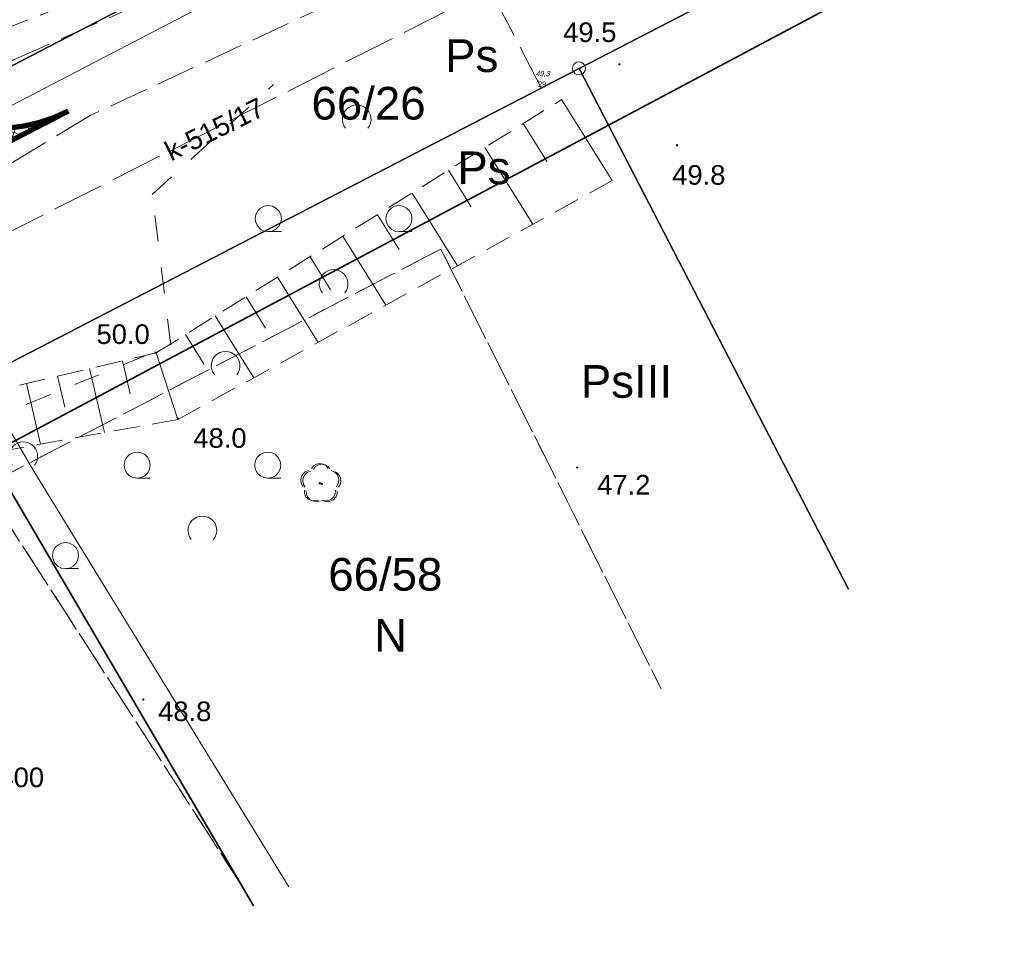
# Model space of a CAD drawing. Header units: metres. Extents: x 0 to 5465380, y 0 to 5925815.
# Tile 17 of 141: x 5463903 to 5463941, y 5925395 to 5925430. Entities that reach past the tile are written whole.
import ezdxf
from ezdxf.enums import TextEntityAlignment as Align

# ---------------------------------------------------------------- set-up
doc = ezdxf.new("R2010")
doc.units = ezdxf.units.M
for name, pattern in [('HIDDEN', [0.375, 0.25, -0.125]), ('PRZER1-1', [2, 1, -1]), ('PRZER2-1', [3, 2, -1]), ('PRZER3-1', [4, 3, -1]), ('PRZER4-1', [5, 4, -1])]:
    doc.linetypes.add(name, pattern=pattern)
for name, color, linetype, lineweight in [('! DB - Krawężnik kamienny 15x30 obniżony do 3cm', 5, 'HIDDEN', 30), ('! DB - Nawierzchnia zjazdów', 6, 'Continuous', 30), ('$DR - zał. droga', 7, 'Continuous', 13), ('$DR - zał. mapa', 250, 'Continuous', 0)]:
    doc.layers.add(name, color=color, linetype=linetype, lineweight=lineweight)
for name, color, linetype in [('$DR - wymiary', 7, 'Continuous'), ('Punkty', 7, 'Continuous'), ('Rzedne', 7, 'Continuous'), ('Teksty', 7, 'Continuous')]:
    doc.layers.add(name, color=color, linetype=linetype)
for name, color, linetype, lineweight, true_color in [('CC_Drzewa', 7, 'Continuous', 18, 0x008000), ('CC_Jezdnia', 7, 'PRZER3-1', 18, 0x0a0909), ('CC_Kanalizacja', 7, 'Continuous', 18, 0x803300), ('CC_Punkt wysokościowy', 7, 'Continuous', 18, 0x0a0909), ('CC_Siatka krzyży', 7, 'Continuous', 18, 0x0a0909), ('CC_Skarpa', 7, 'PRZER2-1', 18, 0x0a0909), ('EGBD03', 7, 'Continuous', 18, 0x008000), ('EGBD03_O', 7, 'Continuous', 18, 0x008000), ('EGBK02', 7, 'PRZER3-1', 18, 0x008000), ('EGBK02_O', 7, 'PRZER3-1', 18, 0x008000), ('EGBP04', 7, 'Continuous', 18, 0x008000), ('EGBU01', 7, 'PRZER1-1', 18, 0x008000), ('EGBU01_O', 7, 'PRZER1-1', 18, 0x008000), ('GSSLZD', 7, 'Continuous', 18, 0x0a0909), ('ZUD_515_2017_k', 7, 'PRZER4-1', 18, 0x803300)]:
    doc.layers.add(name, color=color, linetype=linetype, lineweight=lineweight, true_color=true_color)
doc.styles.add('Arial', font='arial.ttf')
doc.styles.add('ARIAL 2', font='ARIALN.TTF')
doc.styles.add('GEO-INFO', font='arial.ttf')
doc.styles.get("Standard").update_dxf_attribs({"font": 'arial.ttf'})
doc.dimstyles.new('LINIOWY', dxfattribs={"dimtxt": 0.7, "dimasz": 0.3, "dimexe": 0.3, "dimexo": 0, "dimgap": 0.2, "dimtad": 1, "dimzin": 9, "dimdsep": 46, "dimtxsty": 'ARIAL 2', "dimblk": 'OBLIQUE', "dimcen": 0, "dimdle": 0.2, "dimclrd": 7, "dimclre": 7, "dimclrt": 1, "dimadec": 0, "dimazin": 0, "dimtfac": 1, "dimtofl": 0, "dimtmove": 1, "dimatfit": 3, "dimldrblk": 'OBLIQUE', "dimfxl": 0.3, "dimfxlon": 1, "dimtolj": 1, "dimtzin": 1, "dimarcsym": 0})

# ---------------------------------------------------------------- blocks, each defined once
blk = doc.blocks.new('EPPGS')
at = {"color": 0}
blk.add_lwpolyline([(0, 0.5), (0.154508, 0.475528), (0.293893, 0.404508), (0.404508, 0.293893), (0.475528, 0.154508), (0.5, 0), (0.475528, -0.154508), (0.404508, -0.293893), (0.293893, -0.404508), (0.154508, -0.475528), (0, -0.5), (-0.154508, -0.475528), (-0.293893, -0.404508), (-0.404508, -0.293893), (-0.475528, -0.154508), (-0.5, 0), (-0.475528, 0.154508), (-0.404508, 0.293893), (-0.293893, 0.404508), (-0.154508, 0.475528)], close=True, dxfattribs=at)
blk = doc.blocks.new('SPDLP')
blk.add_hatch(color=0).paths.add_polyline_path([(-0.09, 0), (-0.085595, -0.027812), (-0.072812, -0.052901), (-0.052901, -0.072812), (-0.027812, -0.085595), (0, -0.09), (0.027812, -0.085595), (0.052901, -0.072812), (0.072812, -0.052901), (0.085595, -0.027812), (0.09, 0), (0.085595, 0.027812), (0.072812, 0.052901), (0.052901, 0.072812), (0.027812, 0.085595), (0, 0.09), (-0.027812, 0.085595), (-0.052901, 0.072812), (-0.072812, 0.052901), (-0.085595, 0.027812)])
at = {"color": 0}
for points in [[(-1.292703, 0.137547), (-1.355024, 0.389802), (-1.327532, 0.648184), (-1.213525, 0.881678), (-1.026689, 1.062258), (-0.78945, 1.168249), (-0.530282, 1.186929)], [(-0.268652, 1.271938), (-0.048001, 1.40916), (0.20623, 1.462858), (0.463525, 1.426585), (0.693003, 1.304695), (0.867117, 1.11182), (0.964971, 0.871109)], [(1.126667, 0.648554), (1.325358, 0.481106), (1.454989, 0.255912), (1.5, 0), (1.454989, -0.255912), (1.325358, -0.481106), (1.126667, -0.648554)], [(-0.530282, -1.186929), (-0.78945, -1.168249), (-1.026689, -1.062258), (-1.213525, -0.881678), (-1.327532, -0.648184), (-1.355024, -0.389802), (-1.292703, -0.137547)], [(0.964971, -0.871109), (0.867117, -1.11182), (0.693003, -1.304695), (0.463525, -1.426585), (0.20623, -1.462858), (-0.048001, -1.40916), (-0.268652, -1.271938)]]:
    blk.add_lwpolyline(points, dxfattribs=at)
blk = doc.blocks.new('Dwrzwo liściaste')
at = {"true_color": 0x008000}
blk.add_hatch(color=96, dxfattribs=at).paths.add_polyline_path([(-0.001, -0.044), (0.013, -0.042), (0.026, -0.036), (0.036, -0.026), (0.042, -0.013), (0.044, 0.001), (0.042, 0.015), (0.036, 0.027), (0.026, 0.037), (0.013, 0.044), (-0.001, 0.046), (-0.015, 0.044), (-0.027, 0.037), (-0.037, 0.027), (-0.044, 0.015), (-0.046, 0.001), (-0.044, -0.013), (-0.037, -0.026), (-0.027, -0.036), (-0.015, -0.042)])
at = {"color": 96, "true_color": 0x008000}
for p, q in [((-0.653, 0.347), (-0.557, 0.434)), ((-0.557, 0.434), (-0.436, 0.483)), ((-0.325, 0.564), (-0.241, 0.664)), ((-0.241, 0.664), (-0.129, 0.728)), ((-0.129, 0.728), (-0.001, 0.751)), ((-0.001, 0.751), (0.127, 0.728)), ((0.127, 0.728), (0.24, 0.664)), ((0.24, 0.664), (0.324, 0.564)), ((0.435, 0.483), (0.555, 0.434)), ((0.555, 0.434), (0.652, 0.347)), ((-0.732, 0.104), (-0.714, 0.233)), ((-0.705, -0.023), (-0.732, 0.104)), ((-0.714, 0.233), (-0.653, 0.347)), ((0.652, 0.347), (0.713, 0.233)), ((0.731, 0.104), (0.704, -0.023)), ((0.713, 0.233), (0.731, 0.104)), ((-0.637, -0.133), (-0.705, -0.023)), ((-0.585, -0.394), (-0.594, -0.264)), ((0.593, -0.264), (0.583, -0.394)), ((0.704, -0.023), (0.635, -0.133)), ((-0.532, -0.512), (-0.585, -0.394)), ((-0.442, -0.606), (-0.532, -0.512)), ((-0.325, -0.663), (-0.442, -0.606)), ((-0.196, -0.677), (-0.325, -0.663)), ((-0.07, -0.645), (-0.196, -0.677)), ((0.194, -0.677), (0.068, -0.645)), ((0.323, -0.663), (0.194, -0.677)), ((0.44, -0.606), (0.323, -0.663)), ((0.53, -0.512), (0.44, -0.606)), ((0.583, -0.394), (0.53, -0.512))]:
    blk.add_line(p, q, dxfattribs=at)
blk = doc.blocks.new('GSSLZD2')
at = {"color": 0}
blk.add_lwpolyline([(-0.34375, 0.429344), (-0.249556, 0.490124), (-0.144995, 0.530543), (-0.034411, 0.548922), (0.077603, 0.544498), (0.186394, 0.517453), (0.28744, 0.468911), (0.376546, 0.40089), (0.450009, 0.316215), (0.504777, 0.218403), (0.538576, 0.111518), (0.55, 0), (0.538576, -0.111518), (0.504777, -0.218403), (0.450009, -0.316215), (0.376546, -0.40089), (0.28744, -0.468911), (0.186394, -0.517453), (0.077603, -0.544498), (-0.034411, -0.548922), (-0.144995, -0.530543), (-0.249556, -0.490124), (-0.34375, -0.429344)], dxfattribs=at)
blk = doc.blocks.new('GSSLZD1')
at = {"color": 0}
blk.add_lwpolyline([(0.5, 0), (0.475528, -0.154508), (0.404508, -0.293893), (0.293893, -0.404508), (0.154508, -0.475528), (0, -0.5), (-0.154508, -0.475528), (-0.293893, -0.404508), (-0.404508, -0.293893), (-0.475528, -0.154508), (-0.5, 0), (-0.475528, 0.154508), (-0.404508, 0.293893), (-0.293893, 0.404508), (-0.154508, 0.475528), (0, 0.5), (0.154508, 0.475528), (0.293893, 0.404508), (0.404508, 0.293893), (0.475528, 0.154508)], close=True, dxfattribs=at)
blk.add_lwpolyline([(-0.5, 0), (-0.5, -0.5)], dxfattribs=at)
blk = doc.blocks.new('GK.6640.1913.2022 szara')
at = {"layer": 'CC_Punkt wysokościowy'}
for points in [[(5463926.427, 5925427.905, 1), (5463926.337, 5925427.905, 1)], [(5463928.634, 5925424.811, 1), (5463928.544, 5925424.811, 1)], [(5463908.672, 5925416.87, 1), (5463908.582, 5925416.87, 1)], [(5463909.538, 5925414.337, 1), (5463909.448, 5925414.337, 1)], [(5463924.812, 5925412.473, 1), (5463924.722, 5925412.473, 1)], [(5463908.204, 5925403.595, 1), (5463908.114, 5925403.595, 1)]]:
    blk.add_hatch(color=252, dxfattribs=at).paths.add_polyline_path(points)
at = {"color": 252, "lineweight": 35, "ltscale": 0.5}
blk.add_lwpolyline([(5463970.62, 5925449.332), (5463986.447, 5925481.891), (5463977.039, 5925579.473), (5463993.73, 5925594.437), (5463935.36, 5925657.844), (5463891.514, 5925640.248), (5463906.739, 5925598.778), (5463828.146, 5925565.769), (5463841.424, 5925534), (5463710.761, 5925479.846), (5463724.491, 5925454.847), (5463844.923, 5925511.51), (5463892.245, 5925407.652)], close=True, dxfattribs=at)
at = {"color": 252, "linetype": 'PRZER1-1', "elevation": 50.044}
blk.add_lwpolyline([(5463890.122, 5925415.661), (5463896.94, 5925418.125), (5463901.83, 5925414.132), (5463909.212, 5925417.155), (5463908.5, 5925422.925), (5463913.144, 5925427.128)], dxfattribs=at)
at = {"layer": 'CC_Jezdnia', "color": 252, "ltscale": 0.5}
for points in [[(5463869.602, 5925407.619), (5463870.09, 5925407.873), (5463877.482, 5925412.149), (5463883.631, 5925415.681), (5463893.117, 5925421.237), (5463900.533, 5925426.407), (5463903.184, 5925428.079), (5463911.446, 5925431.709), (5463926.469, 5925437.951), (5463931.296, 5925439.121)], [(5463932.924, 5925435.649), (5463929.389, 5925434.415), (5463925.61, 5925433.897), (5463922.775, 5925433.684), (5463906.126, 5925425.942), (5463882.017, 5925411.477), (5463870.61, 5925405.587)]]:
    blk.add_lwpolyline(points, dxfattribs=at)
at = {"layer": 'CC_Kanalizacja', "color": 252}
for points in [[(5463869.739, 5925408.811), (5463883.807, 5925416.229), (5463900.868, 5925425.174), (5463911.359, 5925430.623), (5463918.118, 5925434.211), (5463939.031, 5925445.035), (5463947.735, 5925449.485), (5463962.304, 5925457.136), (5463964.294, 5925460.894), (5463971.108, 5925473.875), (5463975.55, 5925482.269), (5463977.369, 5925485.472)], [(5463913.732, 5925396.427), (5463903.971, 5925412.336), (5463896.859, 5925424.486), (5463880.565, 5925415.777), (5463869.325, 5925409.72)]]:
    blk.add_lwpolyline(points, dxfattribs=at)
at = {"layer": 'CC_Skarpa', "color": 252, "ltscale": 0.5}
for p, q in [((5463908.653, 5925416.863), (5463924.173, 5925426.557)), ((5463926.111, 5925423.456), (5463909.485, 5925414.314)), ((5463897.578, 5925414.248), (5463908.653, 5925416.863)), ((5463909.485, 5925414.314), (5463897.534, 5925412.169))]:
    blk.add_line(p, q, dxfattribs=at)
at = {"layer": 'CC_Skarpa', "color": 252, "linetype": 'Continuous'}
for p, q in [((5463924.173, 5925426.557), (5463926.111, 5925423.456)), ((5463922.703, 5925425.639), (5463923.622, 5925424.169)), ((5463921.235, 5925424.722), (5463923.07, 5925421.784)), ((5463919.838, 5925423.849), (5463920.71, 5925422.453)), ((5463918.446, 5925422.98), (5463920.185, 5925420.197)), ((5463917.119, 5925422.151), (5463917.948, 5925420.824)), ((5463915.801, 5925421.328), (5463917.448, 5925418.692)), ((5463914.54, 5925420.54), (5463915.328, 5925419.279)), ((5463913.292, 5925419.761), (5463914.851, 5925417.265)), ((5463912.094, 5925419.012), (5463912.842, 5925417.813)), ((5463910.912, 5925418.274), (5463912.388, 5925415.91)), ((5463909.772, 5925417.562), (5463910.484, 5925416.423)), ((5463908.653, 5925416.863), (5463909.485, 5925414.314)), ((5463906.098, 5925416.26), (5463906.676, 5925413.81)), ((5463907.359, 5925416.557), (5463907.657, 5925415.296)), ((5463904.873, 5925415.97), (5463905.154, 5925414.779)), ((5463903.682, 5925415.689), (5463904.229, 5925413.37))]:
    blk.add_line(p, q, dxfattribs=at)
at = {"layer": 'CC_Skarpa', "color": 252, "ltscale": 0.5}
blk.add_lwpolyline([(5463906.502, 5925441.185), (5463905.044, 5925440.47), (5463904.629, 5925439.954), (5463904.641, 5925438.795), (5463906.305, 5925433.202), (5463906.534, 5925430.703), (5463898.214, 5925427.426)], dxfattribs=at)
at = {"layer": 'EGBD03', "color": 52, "linetype": 'Continuous', "lineweight": 30}
blk.add_lwpolyline([(5463976.53, 5925486.659), (5463970.344, 5925578.524), (5463983.032, 5925590.042), (5463928.32, 5925650.72), (5463927.256, 5925651.9), (5463894.766, 5925638.737), (5463911.73, 5925597.06), (5463843.77, 5925569.527), (5463856.962, 5925537.116), (5463925.884, 5925562.287), (5463928.865, 5925568.698), (5463933.562, 5925570.413), (5463940.422, 5925551.628), (5463935.726, 5925549.913), (5463929.655, 5925553.021), (5463860.732, 5925527.855), (5463901.732, 5925427.127), (5463960.738, 5925457.702)], close=True, dxfattribs=at)
for points in [[(5463900.857, 5925415.348), (5463924.837, 5925427.749), (5463948.817, 5925440.149), (5463968.083, 5925450.115), (5463972.868, 5925458.894), (5463987.688, 5925486.122), (5463976.53, 5925486.659), (5463960.738, 5925457.702), (5463901.732, 5925427.127), (5463890.8, 5925421.463), (5463869.098, 5925410.218)], [(5463958.983, 5925420.491), (5463949.638, 5925438.562), (5463948.817, 5925440.149), (5463924.837, 5925427.749), (5463935.148, 5925407.816)], [(5463935.148, 5925407.816), (5463924.837, 5925427.749), (5463900.857, 5925415.348), (5463912.376, 5925395.705)], [(5463912.376, 5925395.705), (5463900.857, 5925415.348), (5463873.261, 5925401.081)]]:
    blk.add_lwpolyline(points, dxfattribs=at)
at = {"layer": 'EGBK02', "color": 252, "linetype": 'PRZER3-1', "lineweight": 18, "ltscale": 0.5}
for points in [[(5463806.614, 5925471.382), (5463834.211, 5925487.415), (5463882.115, 5925416.963), (5463949.58, 5925451.92)], [(5463980.252, 5925431.802), (5463979.095, 5925456.228), (5463974.415, 5925458.232), (5463969.725, 5925449.407), (5463949.638, 5925438.562), (5463948.817, 5925440.149), (5463924.837, 5925427.749), (5463935.148, 5925407.816)], [(5463935.148, 5925407.816), (5463924.837, 5925427.749), (5463900.857, 5925415.348), (5463899.852, 5925414.828), (5463902.069, 5925411.75), (5463919.55, 5925420.837), (5463927.982, 5925404.005)], [(5463912.376, 5925395.705), (5463911.937, 5925396.454), (5463902.069, 5925411.75), (5463899.852, 5925414.828), (5463873.261, 5925401.081)]]:
    blk.add_lwpolyline(points, dxfattribs=at)
blk.add_lwpolyline([(5463924.837, 5925427.749), (5463948.817, 5925440.149), (5463968.083, 5925450.115), (5463972.868, 5925458.894), (5463987.688, 5925486.122), (5463976.53, 5925486.659), (5463960.738, 5925457.702), (5463949.58, 5925451.92), (5463882.115, 5925416.963), (5463886.926, 5925409.883), (5463899.144, 5925415.8), (5463899.852, 5925414.828), (5463900.857, 5925415.348)], close=True, dxfattribs=at)
at = {"layer": 'EGBU01', "color": 252, "linetype": 'PRZER1-1', "ltscale": 0.5}
for points in [[(5463806.614, 5925471.382), (5463834.211, 5925487.415), (5463882.115, 5925416.963), (5463949.58, 5925451.92), (5463952.34, 5925458.74), (5463950.99, 5925465.56), (5463950.95, 5925472.07), (5463947.1, 5925482.79), (5463946.13, 5925487.11), (5463937.87, 5925497.24), (5463908.85, 5925504.3), (5463899.34, 5925515.62), (5463860.732, 5925527.855)], [(5463980.252, 5925431.802), (5463979.095, 5925456.228), (5463974.415, 5925458.232), (5463969.725, 5925449.407), (5463949.638, 5925438.562), (5463948.817, 5925440.149), (5463924.837, 5925427.749), (5463935.148, 5925407.816)], [(5463935.148, 5925407.816), (5463924.837, 5925427.749), (5463900.857, 5925415.348), (5463899.852, 5925414.828), (5463902.069, 5925411.75), (5463919.55, 5925420.837), (5463927.982, 5925404.005)], [(5463927.982, 5925404.005), (5463919.55, 5925420.837), (5463902.069, 5925411.75), (5463911.937, 5925396.454), (5463912.376, 5925395.705)], [(5463912.376, 5925395.705), (5463911.937, 5925396.454), (5463902.069, 5925411.75), (5463899.852, 5925414.828), (5463873.261, 5925401.081)]]:
    blk.add_lwpolyline(points, dxfattribs=at)
blk.add_lwpolyline([(5463924.837, 5925427.749), (5463948.817, 5925440.149), (5463968.083, 5925450.115), (5463972.868, 5925458.894), (5463987.688, 5925486.122), (5463976.53, 5925486.659), (5463960.738, 5925457.702), (5463949.58, 5925451.92), (5463882.115, 5925416.963), (5463886.926, 5925409.883), (5463899.144, 5925415.8), (5463899.852, 5925414.828), (5463900.857, 5925415.348)], close=True, dxfattribs=at)
at = {"layer": 'Punkty', "color": 252, "lineweight": 35}
blk.add_point((5463923.271, 5925427.248), dxfattribs=at)
at = {"layer": 'ZUD_515_2017_k', "color": 252, "ltscale": 0.5}
for p, q in [((5463889.141, 5925414.465), (5463929.768, 5925434.994)), ((5463889.141, 5925414.465), (5463929.768, 5925434.994)), ((5463921.433, 5925430.782), (5463923.389, 5925427)), ((5463921.433, 5925430.782), (5463923.389, 5925427))]:
    blk.add_line(p, q, dxfattribs=at)
at = {"color": 252}
blk.add_blockref('Dwrzwo liściaste', (5463914.993, 5925411.849), dxfattribs=at)
at = {"layer": 'CC_Drzewa', "color": 252, "lineweight": 18, "xscale": 0.5, "yscale": 0.5, "rotation": 90}
blk.add_blockref('SPDLP', (5463914.917, 5925411.872), dxfattribs=at)
at = {"layer": 'EGBP04', "color": 252, "lineweight": 18, "xscale": 0.5, "yscale": 0.5}
blk.add_blockref('EPPGS', (5463924.837, 5925427.749), dxfattribs=at)
at = {"layer": 'GSSLZD', "color": 252, "linetype": 'Continuous', "lineweight": 18, "rotation": 90}
for name, p in [('GSSLZD2', (5463916.329, 5925425.803, 10.06)), ('GSSLZD1', (5463912.944, 5925422.001, 10.06)), ('GSSLZD1', (5463917.944, 5925422.001, 10.06)), ('GSSLZD2', (5463915.444, 5925419.501, 10.06)), ('GSSLZD2', (5463911.308, 5925416.368, 10.06)), ('GSSLZD2', (5463903.564, 5925412.906, 10.06)), ('GSSLZD1', (5463907.922, 5925412.566, 10.06)), ('GSSLZD1', (5463912.922, 5925412.566, 10.06)), ('GSSLZD2', (5463910.422, 5925410.066, 10.06)), ('GSSLZD1', (5463905.179, 5925409.104, 10.06))]:
    blk.add_blockref(name, p, dxfattribs=at)
at = {"layer": 'CC_Punkt wysokościowy', "color": 252, "lineweight": 0, "style": 'Arial'}
for s, p in [('49.5', (5463924.23, 5925428.759)), ('49.8', (5463928.404, 5925423.298)), ('50.0', (5463906.367, 5925417.203)), ('48.0', (5463910.073, 5925413.229)), ('47.2', (5463925.531, 5925411.441)), ('48.8', (5463908.725, 5925402.769))]:
    blk.add_text(s, height=0.75, dxfattribs=at).set_placement(p)
at = {"layer": 'CC_Siatka krzyży', "color": 252, "lineweight": 18, "style": 'Arial'}
blk.add_text('5925400', height=0.75, rotation=360, dxfattribs=at).set_placement((5463900.283, 5925400.616), align=Align.MIDDLE_LEFT)
at = {"layer": 'EGBD03_O', "color": 7, "linetype": 'Continuous', "lineweight": 0, "style": 'GEO-INFO'}
for s, p in [('66/26', (5463916.781, 5925426.44, 10.8)), ('66/58', (5463917.423, 5925408.412, 10.8))]:
    blk.add_text(s, height=1.25, dxfattribs=at).set_placement(p, align=Align.MIDDLE)
at = {"layer": 'EGBK02_O', "color": 7, "linetype": 'Continuous', "lineweight": 0, "style": 'GEO-INFO'}
blk.add_text('PsIII', height=1.25, dxfattribs=at).set_placement((5463926.652, 5925415.761, 10.8), align=Align.MIDDLE)
at = {"layer": 'EGBU01_O', "color": 7, "linetype": 'Continuous', "lineweight": 0, "style": 'GEO-INFO'}
for s, p in [('Ps', (5463920.731, 5925428.229, 10.8)), ('N', (5463917.624, 5925406.057, 10.8))]:
    blk.add_text(s, height=1.25, dxfattribs=at).set_placement(p, align=Align.MIDDLE)
blk.add_text('Ps', height=1.25, dxfattribs=at).set_placement((5463921.196, 5925423.944, 10.8), align=Align.MIDDLE_CENTER)
at = {"layer": 'Rzedne', "color": 252, "lineweight": 35, "oblique": 15, "width": 0.8}
blk.add_text('49,3', height=0.2, dxfattribs=at).set_placement((5463923.171, 5925427.448, 49.324))
at = {"layer": 'Teksty', "color": 252, "lineweight": 35}
blk.add_text('29', height=0.2, dxfattribs=at).set_placement((5463923.271, 5925427.048, 49.324))
at = {"layer": 'ZUD_515_2017_k', "color": 252, "lineweight": 0, "style": 'Arial'}
blk.add_text('k-515/17', height=0.75, rotation=26.216, dxfattribs=at).set_placement((5463910.879, 5925425.434), align=Align.MIDDLE)
blk = doc.blocks.new('Rys. 2. Plan sytuacyjny Cynamonowa')
at = {"layer": '! DB - Nawierzchnia zjazdów', "lineweight": 9, "true_color": 0x5994a6}
h = blk.add_hatch(dxfattribs=at)
h.set_pattern_fill('ANSI37', color=135, scale=0.15, angle=26)
h.set_pattern_definition([(71, (0, 0), (-0.45030322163, 0.15505183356), []), (161, (0, 0), (-0.15505183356, -0.45030322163), [])])
edge = h.paths.add_edge_path()
edge.add_line((5463812.143, 5925608.65), (5463827.843, 5925615.171))
edge.add_arc((5463830.144, 5925609.63), 6, 112.5554, 202.1104)
edge.add_line((5463824.586, 5925607.372), (5463896.975, 5925429.191))
edge.add_arc((5463902.534, 5925431.449), 6, 202.1104, 297.3667)
edge.add_line((5463905.292, 5925426.121), (5463890.131, 5925418.273))
edge.add_arc((5463887.373, 5925423.602), 6, 297.3667, 382.1104)
edge.add_line((5463892.931, 5925425.86), (5463820.003, 5925605.367))
edge.add_arc((5463814.444, 5925603.109), 6, 22.1104, 112.5569)
at = {"layer": '! DB - Krawężnik kamienny 15x30 obniżony do 3cm', "color": 0, "lineweight": 50, "ltscale": 7}
blk.add_lwpolyline([(5463827.843, 5925615.171, 0.2, 0.2, 0.41194), (5463824.586, 5925607.372, 0.2, 0.2, 0), (5463896.975, 5925429.191, 0.2, 0.2, 0.441346), (5463905.292, 5925426.121, 0.2, 0.2, 0), (5463890.131, 5925418.273, 0.2, 0.2, 0.387592), (5463892.931, 5925425.86, 0.2, 0.2, 0), (5463820.003, 5925605.367, 0.2, 0.2, 0.416498), (5463812.143, 5925608.65, 0, 0, 0)], format="xyseb", dxfattribs=at)
blk = doc.blocks.new('*D131')
at = {"layer": '$DR - wymiary', "color": 7, "lineweight": -2, "transparency": 16777216}
blk.add_line((5463959.894, 5925488.241), (5463954.256, 5925488.241), dxfattribs=at)
at = {"layer": 'Defpoints', "color": 0, "transparency": 16777216}
for p in [(5463958.621, 5925488.241), (5463959.894, 5925488.241), (0, 0)]:
    blk.add_point(p, dxfattribs=at)
at = {"layer": '$DR - wymiary', "color": 1, "transparency": 16777216, "insert": (5463956.339, 5925488.798), "char_height": 0.7, "attachment_point": 5, "style": 'ARIAL 2'}
blk.add_mtext('\\A1;5925488.24', dxfattribs=at)
blk = doc.blocks.new('_OBLIQUE')
at = {"color": 0, "linetype": 'ByBlock'}
blk.add_line((-0.5, -0.5), (0.5, 0.5), dxfattribs=at)
blk = doc.blocks.new('*D132')
at = {"layer": '$DR - wymiary', "color": 7, "lineweight": -2, "transparency": 16777216}
blk.add_line((5463959.894, 5925488.241), (5463959.894, 5925483.017), dxfattribs=at)
at = {"layer": 'Defpoints', "color": 0, "transparency": 16777216}
for p in [(5463959.894, 5925488.241), (5463959.894, 5925487.385), (0, 0)]:
    blk.add_point(p, dxfattribs=at)
at = {"layer": '$DR - wymiary', "color": 1, "transparency": 16777216, "insert": (5463959.337, 5925485.101), "char_height": 0.7, "attachment_point": 5, "rotation": 90, "style": 'ARIAL 2'}
blk.add_mtext('\\A1;5463959.89', dxfattribs=at)
blk = doc.blocks.new('*D133')
at = {"layer": '$DR - wymiary', "color": 7, "lineweight": -2, "transparency": 16777216}
for p, q in [((5463958.17, 5925515.873), (5463958.986, 5925515.873)), ((5463958.986, 5925515.873), (5463959.586, 5925514.871)), ((5463959.586, 5925514.871), (5463964.552, 5925514.871))]:
    blk.add_line(p, q, dxfattribs=at)
at = {"layer": 'Defpoints', "color": 0, "transparency": 16777216}
for p in [(5463958.17, 5925515.873), (5463960.186, 5925514.871), (0, 0)]:
    blk.add_point(p, dxfattribs=at)
at = {"layer": '$DR - wymiary', "color": 1, "transparency": 16777216, "insert": (5463962.469, 5925515.428), "char_height": 0.7, "attachment_point": 5, "style": 'ARIAL 2'}
blk.add_mtext('\\A1;5925515.87', dxfattribs=at)
blk = doc.blocks.new('*D134')
at = {"layer": '$DR - wymiary', "color": 7, "lineweight": -2, "transparency": 16777216}
for p, q in [((5463958.17, 5925515.873), (5463958.17, 5925515.181)), ((5463958.17, 5925515.181), (5463956.957, 5925514.581)), ((5463956.957, 5925514.581), (5463956.957, 5925509.614))]:
    blk.add_line(p, q, dxfattribs=at)
at = {"layer": 'Defpoints', "color": 0, "transparency": 16777216}
for p in [(5463958.17, 5925515.873), (5463956.957, 5925513.981), (0, 0)]:
    blk.add_point(p, dxfattribs=at)
at = {"layer": '$DR - wymiary', "color": 1, "transparency": 16777216, "insert": (5463956.399, 5925511.698), "char_height": 0.7, "attachment_point": 5, "rotation": 90, "style": 'ARIAL 2'}
blk.add_mtext('\\A1;5463958.17', dxfattribs=at)
blk = doc.blocks.new('*D135')
at = {"layer": '$DR - wymiary', "color": 7, "lineweight": -2, "transparency": 16777216}
for p, q in [((5463954.935, 5925543.267), (5463950.079, 5925543.267)), ((5463955.535, 5925542.11), (5463954.935, 5925543.267)), ((5463956.528, 5925542.11), (5463955.535, 5925542.11))]:
    blk.add_line(p, q, dxfattribs=at)
at = {"layer": 'Defpoints', "color": 0, "transparency": 16777216}
for p in [(5463954.335, 5925543.267), (5463956.528, 5925542.11), (0, 0)]:
    blk.add_point(p, dxfattribs=at)
at = {"layer": '$DR - wymiary', "color": 1, "transparency": 16777216, "insert": (5463952.107, 5925543.825), "char_height": 0.7, "attachment_point": 5, "style": 'ARIAL 2'}
blk.add_mtext('\\A1;5925542.11', dxfattribs=at)
blk = doc.blocks.new('*D136')
at = {"layer": '$DR - wymiary', "color": 7, "lineweight": -2, "transparency": 16777216}
blk.add_line((5463956.528, 5925542.11), (5463956.528, 5925536.093), dxfattribs=at)
at = {"layer": 'Defpoints', "color": 0, "transparency": 16777216}
for p in [(5463956.528, 5925542.11), (5463956.528, 5925540.459), (0, 0)]:
    blk.add_point(p, dxfattribs=at)
at = {"layer": '$DR - wymiary', "color": 1, "transparency": 16777216, "insert": (5463955.971, 5925538.176), "char_height": 0.7, "attachment_point": 5, "rotation": 90, "style": 'ARIAL 2'}
blk.add_mtext('\\A1;5463956.53', dxfattribs=at)
blk = doc.blocks.new('*D137')
at = {"layer": '$DR - wymiary', "color": 7, "lineweight": -2, "transparency": 16777216}
blk.add_line((5463958.724, 5925585.382), (5463964.93, 5925585.382), dxfattribs=at)
at = {"layer": 'Defpoints', "color": 0, "transparency": 16777216}
for p in [(5463958.724, 5925585.382), (5463960.561, 5925585.382), (0, 0)]:
    blk.add_point(p, dxfattribs=at)
at = {"layer": '$DR - wymiary', "color": 1, "transparency": 16777216, "insert": (5463962.845, 5925585.94), "char_height": 0.7, "attachment_point": 5, "style": 'ARIAL 2'}
blk.add_mtext('\\A1;5925585.38', dxfattribs=at)
blk = doc.blocks.new('*D138')
at = {"layer": '$DR - wymiary', "color": 7, "lineweight": -2, "transparency": 16777216}
blk.add_line((5463958.724, 5925585.382), (5463958.724, 5925592.131), dxfattribs=at)
at = {"layer": 'Defpoints', "color": 0, "transparency": 16777216}
for p in [(5463958.724, 5925587.769), (5463958.724, 5925585.382), (0, 0)]:
    blk.add_point(p, dxfattribs=at)
at = {"layer": '$DR - wymiary', "color": 1, "transparency": 16777216, "insert": (5463958.166, 5925590.05), "char_height": 0.7, "attachment_point": 5, "rotation": 90, "style": 'ARIAL 2'}
blk.add_mtext('\\A1;5463958.72', dxfattribs=at)
blk = doc.blocks.new('*D139')
at = {"layer": '$DR - wymiary', "color": 7, "lineweight": -2, "transparency": 16777216}
blk.add_line((5463922.753, 5925589.968), (5463916.372, 5925589.968), dxfattribs=at)
at = {"layer": 'Defpoints', "color": 0, "transparency": 16777216}
for p in [(5463920.738, 5925589.968), (5463922.753, 5925589.968), (0, 0)]:
    blk.add_point(p, dxfattribs=at)
at = {"layer": '$DR - wymiary', "color": 1, "transparency": 16777216, "insert": (5463918.455, 5925590.526), "char_height": 0.7, "attachment_point": 5, "style": 'ARIAL 2'}
blk.add_mtext('\\A1;5925589.97', dxfattribs=at)
blk = doc.blocks.new('*D140')
at = {"layer": '$DR - wymiary', "color": 7, "lineweight": -2, "transparency": 16777216}
blk.add_line((5463922.753, 5925589.968), (5463922.753, 5925583.407), dxfattribs=at)
at = {"layer": 'Defpoints', "color": 0, "transparency": 16777216}
for p in [(5463922.753, 5925589.968), (5463922.753, 5925587.778), (0, 0)]:
    blk.add_point(p, dxfattribs=at)
at = {"layer": '$DR - wymiary', "color": 1, "transparency": 16777216, "insert": (5463922.195, 5925585.493), "char_height": 0.7, "attachment_point": 5, "rotation": 90, "style": 'ARIAL 2'}
blk.add_mtext('\\A1;5463922.75', dxfattribs=at)

msp = doc.modelspace()

# ---------------------------------------------------------------- block references
at = {"layer": '$DR - zał. droga'}
msp.add_blockref('Rys. 2. Plan sytuacyjny Cynamonowa', (0, 0), dxfattribs=at)
at = {"layer": '$DR - zał. mapa'}
msp.add_blockref('GK.6640.1913.2022 szara', (0, 0), dxfattribs=at)

# ---------------------------------------------------------------- dimensions: what is measured, and where the dimension line sits
at = {"layer": '$DR - wymiary'}
for feature_location, offset, dtype, picture, middle in [((5463958.723835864, 5925585.382389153), (0, 2.386563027), 1, '*D138', (5463958.166434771, 5925590.050091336)), ((5463922.752579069, 5925589.968201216), (-2.014375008, 0), 0, '*D139', (5463918.454916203, 5925590.525602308)), ((5463922.752579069, 5925589.968201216), (0, -2.189729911), 1, '*D140', (5463922.195177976, 5925585.492795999)), ((5463958.723835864, 5925585.382389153), (1.837338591, 0), 0, '*D137', (5463962.845417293, 5925585.939790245)), ((5463956.528263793, 5925542.110286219), (-2.192780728, 1.156967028), 0, '*D135', (5463952.107345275, 5925543.824654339)), ((5463956.528263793, 5925542.110286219), (0, -1.650806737), 1, '*D136', (5463955.970862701, 5925538.176191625)), ((5463958.170207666, 5925515.87264403), (2.015391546, -1.001881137), 0, '*D133', (5463962.46888707, 5925515.428163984)), ((5463958.170207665, 5925515.87264403), (-1.21356488, -1.891758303), 1, '*D134', (5463956.399241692, 5925511.69759787)), ((5463959.894026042, 5925488.240506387), (-1.27264381, 0), 0, '*D131', (5463956.338810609, 5925488.797907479)), ((5463959.894026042, 5925488.240506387), (0, -0.855455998), 1, '*D132', (5463959.336624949, 5925485.100807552))]:
    dim = msp.add_ordinate_dim(feature_location=feature_location, offset=offset, dtype=dtype, origin=(0, 0), dimstyle='LINIOWY', override={"dimfxlon": 0}, dxfattribs=at)
    dim.commit()
    dim.dimension.update_dxf_attribs({"geometry": picture, "text_midpoint": middle})

doc.saveas('drawing.dxf')
